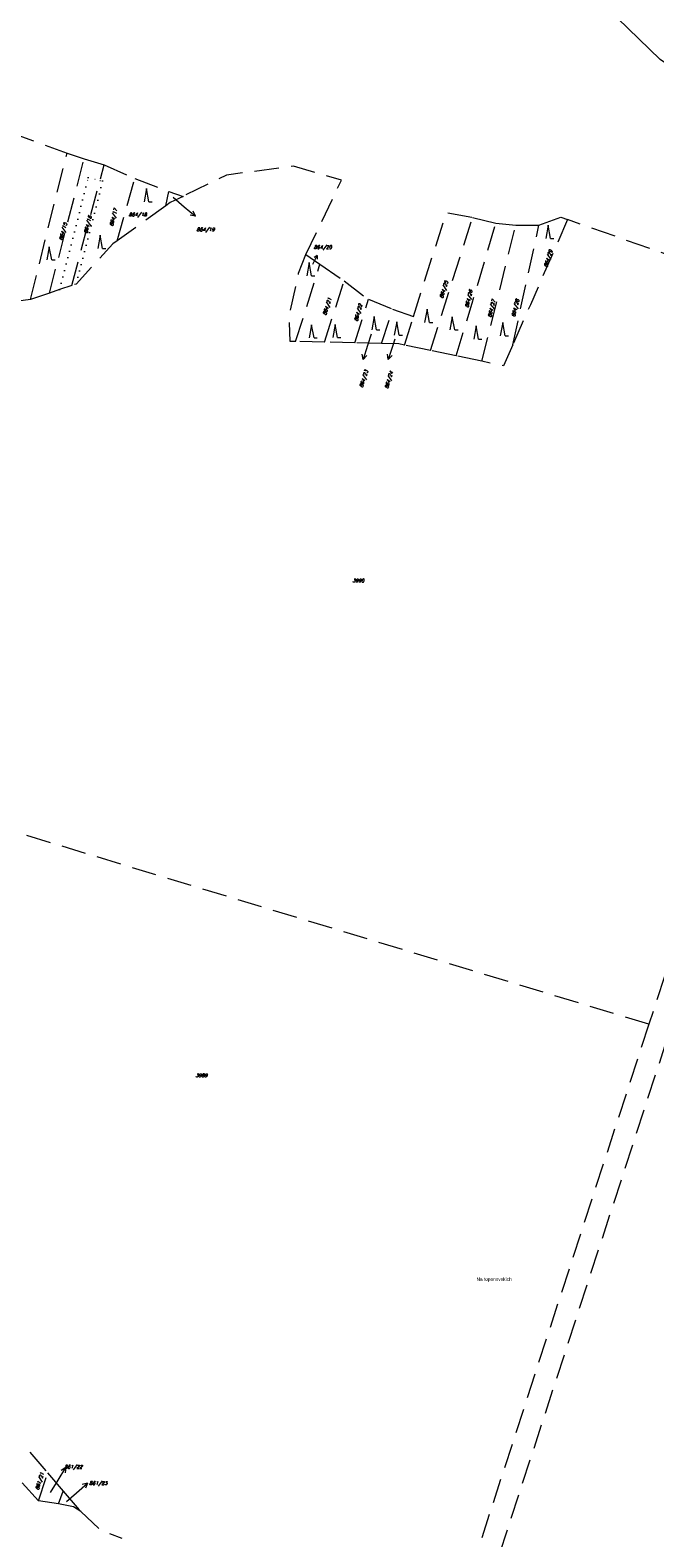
# Model space of a CAD drawing. Header units: metres. Extents: x -626722 to -621116, y -1178216 to -1174550.
# Tile 62 of 86: x -622552 to -622424, y -1177907 to -1177600. Entities that reach past the tile are written whole.
import ezdxf
from ezdxf.enums import TextEntityAlignment as Align

# ---------------------------------------------------------------- set-up
doc = ezdxf.new("R2010")
doc.units = ezdxf.units.M
doc.header["$MEASUREMENT"] = 0
doc.linetypes.add('DASHEDX2', pattern=[1.5, 1, -0.5])
doc.linetypes.add('DOT', pattern=[0.25, 0, -0.25])
for name, color, linetype, lineweight in [('8_kat_KN_Hranice katastrů', 200, 'FENCELINE1', 25), ('8_kat_KN_Hranice parcel', 200, 'DASHEDX2', 25), ('8_kat_KN_PČ popisy', 210, 'Continuous', 0), ('8_kat_KN_Slučkové čáry', 200, 'DOT', 25), ('8_kat_KN_Značky kultur', 7, 'Continuous', 0), ('8_kat_KN_Čísla parcel', 200, 'Continuous', 25)]:
    doc.layers.add(name, color=color, linetype=linetype, lineweight=lineweight)
doc.layers.add('8_kat_KN_Pomístní_názvy', color=210, linetype='Continuous')
doc.styles.add('Style-cs_Working', font='cs_Working.shx')
doc.styles.add('Style-ITALICS', font='ITALICS.shx')
doc.linetypes.add('FENCELINE1', pattern='A,0.25,-0.1,[133,ltypeshp.shx,S=0.1,R=0,X=-0.1,Y=0],-0.1,1', length=1.45)

# ---------------------------------------------------------------- blocks, each defined once
blk = doc.blocks.new('1029_31')
at = {"layer": '8_kat_KN_PČ popisy', "color": 6, "linetype": 'Continuous', "lineweight": 0}
for p, q in [((0, 0), (1.55, 2.57)), ((1.55, 2.57), (0.6, 1.97)), ((1.55, 2.57), (1.46, 1.46))]:
    blk.add_line(p, q, dxfattribs=at)
blk = doc.blocks.new('1029_32')
at = {"layer": '8_kat_KN_PČ popisy', "color": 6, "linetype": 'Continuous', "lineweight": 0}
for p, q in [((0, 0), (2.27, 1.97)), ((2.27, 1.97), (1.18, 1.69)), ((2.27, 1.97), (1.84, 0.93))]:
    blk.add_line(p, q, dxfattribs=at)
blk = doc.blocks.new('1029_34')
at = {"layer": '8_kat_KN_PČ popisy', "color": 6, "linetype": 'Continuous', "lineweight": 0}
for p, q in [((0, 0), (0.88, 1.81)), ((0.88, 1.81), (0.29, 1.35)), ((0.88, 1.81), (0.89, 1.06))]:
    blk.add_line(p, q, dxfattribs=at)
blk = doc.blocks.new('1029_35')
at = {"layer": '8_kat_KN_PČ popisy', "color": 6, "linetype": 'Continuous', "lineweight": 0}
for p, q in [((0, 0), (-0.93, -2.85)), ((-0.93, -2.85), (-1.09, -1.75)), ((-0.93, -2.85), (-0.14, -2.06))]:
    blk.add_line(p, q, dxfattribs=at)
blk = doc.blocks.new('1029_52')
at = {"layer": '8_kat_KN_PČ popisy', "color": 6, "linetype": 'Continuous', "lineweight": 0}
for p, q in [((0, 0), (2.3, -1.93)), ((2.3, -1.93), (1.21, -1.67)), ((2.3, -1.93), (1.85, -0.9))]:
    blk.add_line(p, q, dxfattribs=at)
blk = doc.blocks.new('3.08_1')
at = {"layer": '8_kat_KN_Značky kultur', "color": 7, "linetype": 'Continuous', "lineweight": 13}
for p, q in [((0, 2.68), (-0.5, 0)), ((0.5, 0), (0, 2.68)), ((0.5, 0), (1.17, 0))]:
    blk.add_line(p, q, dxfattribs=at)

msp = doc.modelspace()

# ---------------------------------------------------------------- linework, layer by layer
at = {"layer": '8_kat_KN_Hranice katastrů', "lineweight": 13, "flags": 128}
msp.add_lwpolyline([(-625852.04, -1174626.53), (-626040.35, -1174699.9), (-626044.84, -1174701.65), (-626079.82, -1174732.74), (-626087.17, -1174724.59), (-626094.59, -1174716.36), (-626108.29, -1174725.86), (-626139.6, -1174663), (-626142.76, -1174651.47), (-626147.58, -1174633.84), (-626177.49, -1174657.65), (-626189.84, -1174646.23), (-626197.97, -1174638.7), (-626204.07, -1174633.06), (-626210.75, -1174626.88), (-626221.49, -1174616.94), (-626226.53, -1174612.28), (-626235.01, -1174604.43), (-626243.82, -1174596.28), (-626253.16, -1174587.64), (-626262.1, -1174579.36), (-626263.17, -1174578.37), (-626268.76, -1174573.2), (-626272.87, -1174569.4), (-626280.35, -1174562.48), (-626284.23, -1174558.89), (-626366.4, -1174553.29), (-626375.76, -1174552.65), (-626384.06, -1174552.09), (-626393.5, -1174551.44), (-626402.5, -1174550.83), (-626410.43, -1174550.29), (-626456.76, -1174672.2), (-626471.93, -1174695.74), (-626482.81, -1174713.06), (-626484.56, -1174715.84), (-626487.17, -1174720), (-626488.89, -1174723.62), (-626502.09, -1174751.47), (-626516.03, -1174780.89), (-626528.59, -1174807.4), (-626550.57, -1174812.23), (-626562.79, -1174814.91), (-626576.86, -1174818.14), (-626580.35, -1174818.94), (-626645.6, -1174953.22), (-626653.03, -1174970.15), (-626684.55, -1175037.86), (-626686, -1175040.97), (-626687.55, -1175044.3), (-626631.84, -1175118.59), (-626630.36, -1175120.56), (-626625.88, -1175124.38), (-626622.8, -1175127), (-626620, -1175129.38), (-626609.13, -1175138.65), (-626600.28, -1175161.93), (-626597.68, -1175186.91), (-626579.19, -1175203.5), (-626599.8, -1175222.22), (-626600.81, -1175225.76), (-626601.9, -1175229.61), (-626605.75, -1175243.12), (-626640.34, -1175364.6), (-626651.76, -1175404.73), (-626653.94, -1175412.37), (-626665.96, -1175418.01), (-626676.58, -1175422.98), (-626699.62, -1175445.56), (-626716.99, -1175471.64), (-626721.57, -1175478.51), (-626718.08, -1175490.63), (-626689.37, -1175590.24), (-626688.95, -1175591.71), (-626681.58, -1175617.3), (-626680.38, -1175637.27), (-626679.64, -1175649.67), (-626676.23, -1175706.44), (-626671.98, -1175777.17), (-626668.1, -1175841.75), (-626664.26, -1175877.5), (-626656.46, -1175949.97), (-626693.18, -1175993.2), (-626689.21, -1176029.64), (-626687.52, -1176031.68), (-626686.33, -1176033.12), (-626684.94, -1176034.8), (-626683.79, -1176036.18), (-626614, -1176120.42), (-626602.4, -1176130.73), (-626593.12, -1176137.86), (-626584.96, -1176144.14), (-626547.27, -1176144.38), (-626533.77, -1176144.46), (-626504.81, -1176143.65), (-626406.93, -1176152.31), (-626409.37, -1176159.67), (-626415.14, -1176177.06), (-626421.53, -1176196.31), (-626431.16, -1176225.32), (-626419.99, -1176232.13), (-626407.48, -1176241.56), (-626403.01, -1176244.94), (-626392.15, -1176253.13), (-626383.56, -1176259.6), (-626365.29, -1176273.38), (-626360.83, -1176275.9), (-626330.82, -1176292.85), (-626328.3, -1176294.69), (-626325.4, -1176296.82), (-626321.02, -1176300.02), (-626320.14, -1176301.38), (-626309.08, -1176318.54), (-626303.56, -1176327.1), (-626275.19, -1176343.14), (-626230.13, -1176368.62), (-626220.88, -1176362.84), (-626205.06, -1176368.5), (-626197.34, -1176371.41), (-626193.44, -1176372.88), (-626183.79, -1176376.53), (-626174.84, -1176382.62), (-626170.14, -1176387.02), (-626162.46, -1176394.2), (-626143.33, -1176415.21), (-626136.56, -1176422.64), (-626124.57, -1176443.84), (-626101.66, -1176469.79), (-626095.62, -1176476.63), (-626092.92, -1176473.71), (-626091.09, -1176475.08), (-626067.85, -1176492.43), (-626063.21, -1176495.9), (-626032.24, -1176523.03), (-626014.15, -1176529.78), (-626012.39, -1176529.73), (-625959.45, -1176528.25), (-625951.98, -1176531.09), (-625931.5, -1176538.9), (-625906.21, -1176553.11), (-625904.25, -1176554.21), (-625893.59, -1176557.55), (-625863.9, -1176576.76), (-625847.42, -1176579.14), (-625797.53, -1176586.33), (-625790.2, -1176587.39), (-625782.61, -1176588.48), (-625767.55, -1176590.66), (-625757.66, -1176592.09), (-625749.89, -1176593.21), (-625740.01, -1176594.64), (-625731.85, -1176595.81), (-625724.25, -1176596.91), (-625659.61, -1176606.23), (-625600.82, -1176614.71), (-625580.89, -1176617.58), (-625566.09, -1176619.72), (-625500.04, -1176629.25), (-625441.67, -1176637.67), (-625428.63, -1176639.55), (-625419.79, -1176635.78), (-625390.47, -1176623.27), (-625379.99, -1176631.32), (-625377.22, -1176633.45), (-625374.21, -1176639.52), (-625372.83, -1176641.65), (-625355.33, -1176677.54), (-625334.79, -1176715.1), (-625291.65, -1176758.17), (-625291.16, -1176758.66), (-625296.47, -1176769.25), (-625299.22, -1176774.94), (-625302.88, -1176782.5), (-625305.03, -1176793.68), (-625310.51, -1176822.23), (-625312.64, -1176833.29), (-625314.29, -1176841.87), (-625286.37, -1176852.42), (-625282.23, -1176853.99), (-625278.44, -1176855.42), (-625271.46, -1176858.07), (-625265.75, -1176860.23), (-625257.66, -1176863.28), (-625251.67, -1176865.54), (-625243.64, -1176868.58), (-625239.69, -1176870.07), (-625235.92, -1176871.5), (-625233, -1176872.61), (-625230.97, -1176873.37), (-625228.83, -1176874.18), (-625225.65, -1176875.39), (-625220.76, -1176877.24), (-625213.57, -1176879.95), (-625208.53, -1176881.86), (-625207.5, -1176882.25), (-625203.79, -1176882.99), (-625200.71, -1176883.61), (-625196.76, -1176884.4), (-625194.16, -1176884.91), (-625188.65, -1176886.01), (-625185.69, -1176886.6), (-625181.13, -1176887.52), (-625178.38, -1176888.07), (-625173.33, -1176889.07), (-625169.8, -1176889.78), (-625166.58, -1176890.42), (-625161.66, -1176891.41), (-625157.37, -1176892.26), (-625150.47, -1176893.64), (-625143.76, -1176894.98), (-625140.44, -1176895.65), (-625128.3, -1176894.51), (-625120.25, -1176893.76), (-625112.59, -1176893.04), (-625102.63, -1176892.11), (-625090.44, -1176890.97), (-625063.86, -1176897.07), (-625035.95, -1176903.47), (-625022.31, -1176906.6), (-625009.45, -1176909.55), (-624998.78, -1176912), (-624995.3, -1176912.8), (-625007.88, -1176967.15), (-625008.17, -1176968.39), (-625009.14, -1176972.57), (-624986.76, -1176980.28), (-624913.21, -1176997.19), (-624884.87, -1176999.81), (-624883.16, -1177024.84), (-624861.48, -1177028.76), (-624846.56, -1177030.78), (-624834.36, -1177032.44), (-624809.84, -1177029.18), (-624805.18, -1177026.79), (-624782.47, -1177015.11), (-624767.57, -1177010.58), (-624734.91, -1177007.55), (-624731.97, -1177006.52), (-624717.58, -1177001.48), (-624709.41, -1176998.62), (-624707.93, -1176998.1), (-624705.65, -1177001.63), (-624697.38, -1177014.35), (-624692.91, -1177021.23), (-624654.81, -1177110.04), (-624637.1, -1177114.08), (-624623.6, -1177117.16), (-624609.33, -1177120.42), (-624593.82, -1177123.95), (-624579.56, -1177127.21), (-624568.19, -1177129.8), (-624562.55, -1177131.09), (-624558.15, -1177132.09), (-624531.5, -1177138.17), (-624463.75, -1177155.33), (-624456.48, -1177157.17), (-624450.44, -1177158.7), (-624438.33, -1177161.77), (-624430.47, -1177163.76), (-624417.85, -1177166.96), (-624365.74, -1177180.16), (-624315.56, -1177192.88), (-624293.21, -1177198.54), (-624291.46, -1177198.98), (-624269.71, -1177204.49), (-624219.52, -1177217.21), (-624177.44, -1177227.71), (-624170.59, -1177229.04), (-624164.77, -1177230.17), (-624163.84, -1177230.35), (-624137.63, -1177236.06), (-624135.98, -1177236.43), (-624134.62, -1177236.74), (-624128.76, -1177238.06), (-624126.05, -1177238.67), (-624075.58, -1177277.81), (-624010.92, -1177327.96), (-623980.59, -1177351.48), (-623963.9, -1177364.42), (-623961.95, -1177365.93), (-623960.02, -1177367.43), (-623958.36, -1177368.72), (-623957.21, -1177370.73), (-623956.24, -1177372.43), (-623953.07, -1177377.97), (-623944.01, -1177379.83), (-623941.71, -1177380.3), (-623930.34, -1177382.63), (-623795.45, -1177410.26), (-623737.18, -1177422.2), (-623726.41, -1177424.41), (-623719.17, -1177425.89), (-623704.71, -1177428.85), (-623697.74, -1177430.28), (-623691.6, -1177431.54), (-623685.53, -1177432.78), (-623679.04, -1177434.11), (-623672.5, -1177435.45), (-623665.66, -1177436.85), (-623659.17, -1177438.18), (-623646.49, -1177440.78), (-623640.87, -1177441.93), (-623625.74, -1177445.03), (-623626.14, -1177447.49), (-623626.46, -1177449.46), (-623626.86, -1177451.92), (-623622.56, -1177452.81), (-623615.96, -1177454.18), (-623608.24, -1177455.78), (-623597.23, -1177458.06), (-623571.65, -1177463.35), (-623563.33, -1177465.08), (-623553.82, -1177467.05), (-623537.12, -1177470.5), (-623519.98, -1177474.05), (-623513.98, -1177475.3), (-623460.27, -1177486.42), (-623461.13, -1177491.34), (-623461.71, -1177494.67), (-623465.49, -1177516.45), (-623482.16, -1177612.45), (-623502.72, -1177730.81), (-623503.88, -1177737.5), (-623504.31, -1177740.18), (-623504.62, -1177742.13), (-623505.08, -1177745.05), (-623502.72, -1177745.5), (-623480.65, -1177750.11), (-623468.69, -1177752.61), (-623434.69, -1177759.71), (-623431.3, -1177760.42), (-623411.88, -1177764.48), (-623403.24, -1177766.28), (-623401.25, -1177766.7), (-623399.85, -1177766.95), (-623395.04, -1177767.79), (-623375.45, -1177771.24), (-623371.57, -1177787.88), (-623369.81, -1177795.42), (-623345.41, -1177899.96), (-623331.38, -1177960.09), (-623330.3, -1177964.72), (-623330.16, -1177965.32), (-623330.71, -1177967.86), (-623332.08, -1177974.23), (-623332.26, -1177975.07), (-623332.78, -1177977.46), (-623328.58, -1177978.24), (-623313.3, -1177981.08), (-623287.47, -1177990.63), (-623264.45, -1178002.83), (-623261.29, -1178004.34), (-623253.54, -1178008.05), (-623242.61, -1178013.28), (-623237.92, -1178015.52), (-623150.45, -1178060.72), (-623147.34, -1178062.33), (-623102, -1178085.75), (-622964.39, -1178156.68), (-622922.17, -1178178.6), (-622878.91, -1178194.83), (-622877.34, -1178195.42), (-622828.97, -1178211.5), (-622812.21, -1178214.98), (-622808.58, -1178215.73), (-622807.82, -1178215.61), (-622800.1, -1178214.37), (-622795.23, -1178213.6), (-622785.8, -1178212.09), (-622780.44, -1178209.44), (-622760.13, -1178199.4), (-622723.64, -1178181.35), (-622714.31, -1178176.74), (-622708.27, -1178172.83), (-622705.71, -1178171.18), (-622702.81, -1178169.3), (-622702.1, -1178168.84), (-622677.92, -1178156.68), (-622670.5, -1178153.51), (-622651.49, -1178145.38), (-622643.54, -1178141.98), (-622605.79, -1178132), (-622576.29, -1178124.2), (-622492.96, -1178103.84), (-622482.49, -1178101.28), (-622477.67, -1178100.1), (-622469.7, -1178098.15), (-622457.02, -1178095.06), (-622449.88, -1178093.31), (-622443.45, -1178091.74), (-622433.61, -1178089.33), (-622431.06, -1178088.71), (-622423.14, -1178086.72), (-622412.11, -1178083.94), (-622405.93, -1178082.38), (-622400.06, -1178080.91), (-622395.05, -1178079.64), (-622391.18, -1178078.67), (-622356.2, -1178069.86), (-622351.1, -1178068.58), (-622340.21, -1178065.84), (-622334.46, -1178064.39), (-622329.5, -1178063.14), (-622318.7, -1178060.42), (-622308.12, -1178057.76), (-622297.43, -1178055.06), (-622287.34, -1178052.52), (-622279.56, -1178050.56), (-622235.46, -1178039.46), (-622232.64, -1178038.76), (-622199.97, -1178030.63), (-622087.18, -1178002.56), (-622085.85, -1178002.23), (-622081.88, -1178001.34), (-622080.97, -1177998.22), (-622078.95, -1177991.33), (-622078.18, -1177988.69), (-622074.87, -1177975.28), (-622073.81, -1177970.98), (-622059.95, -1177914.89), (-622055.85, -1177875.6), (-622054.42, -1177858.33), (-622038.55, -1177798.48), (-622036.99, -1177789.81), (-622068.8, -1177779.38), (-622087.72, -1177773.17), (-622109.7, -1177760.45), (-622118.17, -1177755.55), (-622120.26, -1177752.94), (-622152.52, -1177712.6), (-622181.7, -1177693.4), (-622264.99, -1177665.15), (-622291.95, -1177659), (-622360.46, -1177643.93), (-622367.2, -1177642.45), (-622378.61, -1177636.84), (-622423.28, -1177605.81), (-622461.58, -1177568.64), (-622484.26, -1177552.66), (-622597.41, -1177527.71), (-622635.3, -1177509), (-622658.05, -1177502.91), (-622725.11, -1177494.82), (-622731.43, -1177491.33), (-622738.6, -1177487.37), (-622741.35, -1177485.85), (-622747.51, -1177487.23), (-622781.03, -1177494.72), (-622781.56, -1177493.2), (-622782.07, -1177491.71), (-622783.44, -1177487.73), (-622784.4, -1177484.95), (-622786.68, -1177477.63), (-622768.07, -1177471.87), (-622726.08, -1177458.86), (-622708.4, -1177453.39), (-622702.77, -1177451.64), (-622684.6, -1177446.02), (-622568.57, -1177410.08), (-622555.54, -1177406.23), (-622562.78, -1177372.51), (-622566.79, -1177361.45), (-622570.17, -1177352.12), (-622575.79, -1177336.61), (-622578.15, -1177330.14), (-622579.7, -1177325.87), (-622592.9, -1177289.64), (-622595.15, -1177283.48), (-622599.08, -1177272.69), (-622598.15, -1177272.02), (-622596.62, -1177270.91), (-622590.17, -1177266.25), (-622587.06, -1177264.01), (-622567.07, -1177274.84), (-622530.66, -1177265.46), (-622512.42, -1177244.02), (-622499.95, -1177220.44), (-622498.04, -1177199.81), (-622497.43, -1177193.25), (-622513.53, -1177163.74), (-622536.86, -1177114.27), (-622538.02, -1177097.04), (-622544.27, -1177004.46), (-622545.01, -1176993.53), (-622545.28, -1176989.54), (-622525.81, -1176919.76), (-622519.47, -1176904.57), (-622516.52, -1176895.56), (-622512.57, -1176883.51), (-622497.26, -1176836.75), (-622496.44, -1176835.36), (-622470.35, -1176791.24), (-622470.21, -1176791), (-622467.4, -1176786.25), (-622434.65, -1176761.78), (-622430.98, -1176756.2), (-622417.74, -1176736.1), (-622397.39, -1176663.53), (-622375.31, -1176618.82), (-622351.21, -1176606.81), (-622331.55, -1176584.66), (-622297.25, -1176515.77), (-622247.39, -1176461.84), (-622221.21, -1176441.78), (-622198.71, -1176431.48), (-622182.15, -1176419.39), (-622160.36, -1176419.51), (-622158.27, -1176422.4), (-622156.31, -1176425.09), (-622155.37, -1176426.4), (-622146.92, -1176438.05), (-622136.86, -1176442.9), (-622125.45, -1176444.04), (-622118.72, -1176444.71), (-622111.76, -1176445.4), (-622111.04, -1176445.47), (-622097.72, -1176446.8), (-622062.24, -1176442.63), (-622025.22, -1176458.05), (-622020.19, -1176461.21), (-622012.4, -1176466.11), (-622001.09, -1176475.06), (-621971.85, -1176491.46), (-621963.89, -1176495.93), (-621961.96, -1176497.01), (-621962.13, -1176493.44), (-621962.85, -1176477.76), (-621969.83, -1176473.02), (-621972.32, -1176471.33), (-621972.38, -1176471.28), (-621977.22, -1176468), (-621984.53, -1176463.03), (-621989.76, -1176459.47), (-622003.38, -1176443.22), (-622023.55, -1176435.19), (-622030.74, -1176432.32), (-622048.78, -1176426.57), (-622102.82, -1176409.35), (-622132.66, -1176383.61), (-622141.78, -1176379.09), (-622162.3, -1176368.94), (-622182.81, -1176358.78), (-622203.33, -1176348.62), (-622215.84, -1176342.43), (-622217.61, -1176341.55), (-622237.69, -1176347.6), (-622252.54, -1176347.82), (-622264.51, -1176347.99), (-622271.49, -1176348.1), (-622278.66, -1176348.2), (-622303.55, -1176348.57), (-622307.74, -1176348.24), (-622313.05, -1176347.82), (-622509.65, -1176332.31), (-622522.44, -1176331.3), (-622523.47, -1176328.33), (-622525.73, -1176321.86), (-622526.91, -1176318.45), (-622529.58, -1176310.79), (-622538.84, -1176284.24), (-622573.66, -1176272.8), (-622575.07, -1176272.35), (-622602.72, -1176263.46), (-622652.9, -1176250.88), (-622661.13, -1176248.81), (-622667.67, -1176247.17), (-622668.41, -1176247.08), (-622670.8, -1176246.78), (-622673.67, -1176246.42), (-622674.5, -1176246.32), (-622692.64, -1176244.07), (-622696.28, -1176243.62), (-622700.57, -1176243.09), (-622707.85, -1176242.18), (-622716.13, -1176241.16), (-622723.9, -1176240.2), (-622731.95, -1176239.2), (-622732.34, -1176239.15), (-622739.58, -1176238.25), (-622746.64, -1176237.37), (-622749.55, -1176237.01), (-622733.65, -1176154.44), (-622700.54, -1175982.48), (-622700.36, -1175981.54), (-622699.67, -1175977.97), (-622698.92, -1175974.04), (-622698.34, -1175971.01), (-622687.88, -1175916.7), (-622660.91, -1175766.94), (-622654.83, -1175733.2), (-622640.45, -1175684.53), (-622638.82, -1175679.04), (-622638.47, -1175677.86), (-622636.01, -1175669.51), (-622640.99, -1175669.14), (-622659.28, -1175667.79), (-622679.29, -1175649.45), (-622710.67, -1175613.63), (-622736.93, -1175603.53), (-622780.89, -1175586.63), (-622817.66, -1175573.34), (-622850.41, -1175560.14), (-622858.52, -1175556.87), (-622865.8, -1175554.67), (-622894.55, -1175546.01), (-622923.33, -1175540.13), (-622924.99, -1175540.08), (-622938.18, -1175539.71), (-622986.92, -1175538.35), (-622996.3, -1175545.8), (-623004.02, -1175547.35), (-623009.54, -1175543.61), (-623024.77, -1175537.84), (-623039.52, -1175532.26), (-623088.53, -1175522.77), (-623098.46, -1175520.85), (-623183.64, -1175504.36), (-623188.06, -1175503.5), (-623213.91, -1175498.5), (-623314.42, -1175479.04), (-623334.39, -1175475.17), (-623358.28, -1175470.55), (-623367.67, -1175468.73), (-623403.57, -1175461.78), (-623407.64, -1175460.99), (-623451.72, -1175452.45), (-623471.52, -1175448.62), (-623476.63, -1175447.63), (-623503.08, -1175442.51), (-623545.94, -1175434.21), (-623571.62, -1175429.24), (-623574.73, -1175428.64), (-623582.71, -1175427.09), (-623584.32, -1175426.78), (-623593.92, -1175424.92), (-623598.69, -1175424), (-623621.54, -1175416.62), (-623641.26, -1175410.25), (-623645.3, -1175407.72), (-623651.85, -1175403.62), (-623661.11, -1175401.57), (-623677.99, -1175395.49), (-623716.17, -1175381.75), (-623821.31, -1175343.9), (-623822.78, -1175343.37), (-623826.37, -1175352.23), (-623838.09, -1175381.12), (-623839.41, -1175384.36), (-623842.48, -1175391.94), (-623844.76, -1175397.56), (-623848.71, -1175395.95), (-623853.6, -1175393.95), (-623864.51, -1175389.49), (-623877.04, -1175384.37), (-623899.48, -1175375.2), (-623913.17, -1175369.61), (-623921.39, -1175366.25), (-623931.98, -1175361.92), (-623943.52, -1175357.2), (-623947.18, -1175355.71), (-623952.99, -1175353.34), (-623965.84, -1175349.08), (-623972.42, -1175346.9), (-623984.43, -1175342.92), (-623992.28, -1175340.32), (-624017.35, -1175332.01), (-624032.51, -1175326.98), (-624046.92, -1175322.21), (-624061.99, -1175317.21), (-624073.47, -1175313.41), (-624076.66, -1175312.35), (-624087.61, -1175308.71), (-624091.33, -1175307.48), (-624101.34, -1175304.17), (-624106.82, -1175302.35), (-624113.5, -1175301.17), (-624118.24, -1175300.33), (-624129.53, -1175298.33), (-624133.89, -1175297.56), (-624151.02, -1175294.53), (-624151.52, -1175294.44), (-624172.03, -1175290.81), (-624186.19, -1175288.3), (-624187.09, -1175288), (-624194.53, -1175285.47), (-624198.59, -1175284.09), (-624205.73, -1175281.67), (-624212.31, -1175279.43), (-624227.17, -1175274.38), (-624238.4, -1175270.57), (-624259.44, -1175263.43), (-624275.87, -1175257.85), (-624299.08, -1175249.97), (-624301.46, -1175249.16), (-624313.52, -1175245.81), (-624342.41, -1175237.79), (-624359.84, -1175232.95), (-624361.68, -1175232.44), (-624394.55, -1175223.32), (-624398.65, -1175222.18), (-624421.01, -1175215.97), (-624483.58, -1175191.07), (-624513.75, -1175179.07), (-624530.67, -1175171), (-624538.61, -1175167.21), (-624555.74, -1175162.8), (-624591.3, -1175152.22), (-624616.6, -1175146.76), (-624669.36, -1175122.42), (-624675.53, -1175119.79), (-624681, -1175117.47), (-624701.37, -1175108.8), (-624727.01, -1175103.3), (-624746.71, -1175099.08), (-624769.57, -1175100.35), (-624771.98, -1175100.01), (-624795.35, -1175096.73), (-624805.39, -1175095.32), (-624823.86, -1175088.76), (-624829.6, -1175083.81), (-624841.52, -1175073.52), (-624857.12, -1175057.81), (-624863.3, -1175051.59), (-624869.83, -1175045.01), (-624876.29, -1175040.67), (-624892.64, -1175029.67), (-624937.61, -1174997.86), (-624939.04, -1175000.11), (-624941.81, -1175004.46), (-624944.6, -1175008.85), (-624963.63, -1175006.96), (-625019.59, -1175001.41), (-625073.91, -1174996.02), (-625074.39, -1174997.67), (-625096.23, -1175073.28), (-625183.77, -1175056.93), (-625265.34, -1175036.6), (-625288.39, -1175030.85), (-625293.16, -1175029.66), (-625299.12, -1175028.18), (-625337.06, -1175018.72), (-625388.84, -1175005.82), (-625464.8, -1174986.89), (-625495.36, -1174979.27), (-625512.53, -1174974.99), (-625543.08, -1174967.38), (-625574.39, -1174959.57), (-625576.76, -1174958.98), (-625579.4, -1174958.32), (-625579.67, -1174958.25), (-625587.62, -1174953.77), (-625615.29, -1174938.17), (-625639.27, -1174924.66), (-625651.18, -1174917.94), (-625659.41, -1174913.3), (-625667.61, -1174908.68), (-625687.09, -1174897.7), (-625697.09, -1174892.07), (-625701.5, -1174889.58), (-625704.92, -1174885.17), (-625711.81, -1174876.29), (-625717.7, -1174868.69), (-625719.42, -1174866.48), (-625721.06, -1174864.36), (-625724.39, -1174860.06), (-625726.69, -1174857.09), (-625729.25, -1174853.8), (-625730.41, -1174852.3), (-625731.76, -1174848.68), (-625734.18, -1174842.18), (-625737.88, -1174832.26), (-625738.58, -1174830.37), (-625740.44, -1174825.37), (-625742.03, -1174821.11), (-625747.34, -1174806.85), (-625757.52, -1174779.52), (-625765.58, -1174757.89), (-625771.8, -1174741.18), (-625780.24, -1174729.34), (-625789.62, -1174716.2), (-625798.16, -1174704.22), (-625803.67, -1174696.5), (-625809.22, -1174688.71), (-625810.19, -1174687.35), (-625811.75, -1174685.5), (-625813.79, -1174683.1), (-625814.16, -1174682.55), (-625828.4, -1174661.5), (-625830.3, -1174658.68), (-625833.25, -1174654.32), (-625833.44, -1174654.04), (-625841.42, -1174642.24), (-625842.46, -1174640.7), (-625852.04, -1174626.53)], close=True, dxfattribs=at)
at = {"layer": '8_kat_KN_Hranice parcel', "lineweight": 13, "ltscale": 5}
for p, q in [((-622555.77, -1177620.69), (-622544.23, -1177624.9)), ((-622551.71, -1177654.68), (-622544.23, -1177624.9)), ((-622544.23, -1177624.9), (-622540.75, -1177626.05)), ((-622547.82, -1177653.38), (-622540.75, -1177626.05)), ((-622540.75, -1177626.05), (-622536.67, -1177627.25)), ((-622536.67, -1177627.25), (-622530.44, -1177630.03)), ((-622534.01, -1177642.74), (-622530.44, -1177630.03)), ((-622530.44, -1177630.03), (-622523.46, -1177632.67)), ((-622524.12, -1177635.64), (-622523.46, -1177632.67)), ((-622523.46, -1177632.67), (-622520.59, -1177633.7)), ((-622524.12, -1177635.64), (-622534.01, -1177642.74)), ((-622470.16, -1177665.1), (-622461.54, -1177637.97)), ((-622461.54, -1177637.97), (-622456.82, -1177639.17)), ((-622459.64, -1177667.29), (-622452.74, -1177639.56)), ((-622456.82, -1177639.17), (-622452.74, -1177639.56)), ((-622453.35, -1177663.91), (-622448.02, -1177639.56)), ((-622452.74, -1177639.56), (-622448.02, -1177639.56)), ((-622448.02, -1177639.56), (-622443.57, -1177637.95)), ((-622443.57, -1177637.95), (-622442.19, -1177638.43)), ((-622495.54, -1177645.55), (-622492.67, -1177647.51)), ((-622497.62, -1177663.25), (-622492.67, -1177647.51)), ((-622492.67, -1177647.51), (-622487.73, -1177650.89)), ((-622491.76, -1177663.38), (-622487.73, -1177650.89)), ((-622487.73, -1177650.89), (-622482.79, -1177654.66)), ((-622551.71, -1177654.68), (-622566.03, -1177656.79)), ((-622547.82, -1177653.38), (-622551.71, -1177654.68)), ((-622485.57, -1177663.52), (-622482.79, -1177654.66)), ((-622482.79, -1177654.66), (-622477.85, -1177656.65)), ((-622480.15, -1177663.63), (-622477.85, -1177656.65)), ((-622477.85, -1177656.65), (-622473.59, -1177658.13)), ((-622475.46, -1177664), (-622473.59, -1177658.13)), ((-622491.76, -1177663.38), (-622497.62, -1177663.25)), ((-622485.57, -1177663.52), (-622491.76, -1177663.38)), ((-622480.15, -1177663.63), (-622485.57, -1177663.52)), ((-622470.16, -1177665.1), (-622475.46, -1177664)), ((-622464.89, -1177666.2), (-622470.16, -1177665.1)), ((-622459.64, -1177667.29), (-622464.89, -1177666.2)), ((-622425.61, -1177802.32), (-622605.91, -1177747.7)), ((-622422.43, -1177792.57), (-622425.61, -1177802.32)), ((-622425.61, -1177802.32), (-622468.3, -1177933.32)), ((-622551.82, -1177889.51), (-622548.22, -1177893.7)), ((-622550.04, -1177899.42), (-622548.22, -1177893.7)), ((-622548.22, -1177893.7), (-622545.04, -1177897.41)), ((-622550.04, -1177899.42), (-622553.47, -1177895.64)), ((-622545.96, -1177900.01), (-622545.04, -1177897.41)), ((-622545.04, -1177897.41), (-622541.45, -1177901.6)), ((-622545.96, -1177900.01), (-622550.04, -1177899.42))]:
    msp.add_line(p, q, dxfattribs=at)
at = {"layer": '8_kat_KN_Hranice parcel', "lineweight": 13, "ltscale": 5, "flags": 128}
for points in [[(-622543.28, -1177651.86), (-622537.52, -1177630.43), (-622536.67, -1177627.25)], [(-622495.54, -1177645.55), (-622488.27, -1177630.38), (-622498.07, -1177627.57), (-622511.71, -1177629.35), (-622520.59, -1177633.7)], [(-622520.59, -1177633.7), (-622523.19, -1177634.97), (-622524.12, -1177635.64)], [(-622473.59, -1177658.13), (-622466.91, -1177636.98), (-622461.54, -1177637.97)], [(-622464.89, -1177666.2), (-622461.63, -1177655.43), (-622456.82, -1177639.17)], [(-622442.19, -1177638.43), (-622449.77, -1177655.75), (-622453.35, -1177663.91)], [(-622389.47, -1177654.84), (-622410.62, -1177649.51), (-622442.19, -1177638.43)], [(-622534.01, -1177642.74), (-622534.9, -1177643.38), (-622542.38, -1177651.56), (-622543.28, -1177651.86)], [(-622497.62, -1177663.25), (-622498.76, -1177663.23), (-622498.92, -1177657.94), (-622497.02, -1177649.35), (-622495.54, -1177645.55)], [(-622543.28, -1177651.86), (-622545.76, -1177652.69), (-622547.82, -1177653.38)], [(-622475.46, -1177664), (-622476.56, -1177663.71), (-622480.15, -1177663.63)], [(-622453.35, -1177663.91), (-622455.23, -1177668.21), (-622459.64, -1177667.29)], [(-622460.64, -1177924.35), (-622420.94, -1177802.51), (-622415.13, -1177799.44), (-622341.77, -1177821.33), (-622326.87, -1177826.02)], [(-622541.45, -1177901.6), (-622542.95, -1177900.61), (-622545.96, -1177900.01)], [(-622541.45, -1177901.6), (-622537.37, -1177905.38), (-622533.08, -1177906.97)]]:
    msp.add_lwpolyline(points, dxfattribs=at)
at = {"layer": '8_kat_KN_PČ popisy', "lineweight": 0}
for p, q in [((-622522.63, -1177633.88), (-622520.35, -1177635.82)), ((-622482.2, -1177661.74), (-622482.95, -1177664.06)), ((-622477.39, -1177662.76), (-622477.83, -1177664.07)), ((-622547.59, -1177897.67), (-622546.06, -1177895.17)), ((-622544.35, -1177899.54), (-622542.32, -1177897.77))]:
    msp.add_line(p, q, dxfattribs=at)
at = {"layer": '8_kat_KN_Slučkové čáry', "lineweight": 0, "ltscale": 5}
for p, q in [((-622545.76, -1177652.69), (-622539.9, -1177629.88)), ((-622536.98, -1177630.56), (-622542.38, -1177651.56)), ((-622539.9, -1177629.88), (-622537.52, -1177630.43)), ((-622537.52, -1177630.43), (-622536.98, -1177630.56))]:
    msp.add_line(p, q, dxfattribs=at)

# ---------------------------------------------------------------- block references
at = {"layer": '8_kat_KN_PČ popisy', "lineweight": 0}
for name, p in [('1029_52', (-622520.35, -1177635.82)), ('1029_34', (-622494.11, -1177647.52)), ('1029_35', (-622482.95, -1177664.06)), ('1029_35', (-622477.83, -1177664.07)), ('1029_31', (-622546.06, -1177895.17)), ('1029_32', (-622542.32, -1177897.77))]:
    msp.add_blockref(name, p, dxfattribs=at)
at = {"layer": '8_kat_KN_Značky kultur', "lineweight": 13}
for p in [(-622528.04, -1177634.78), (-622446.13, -1177642.27), (-622537.49, -1177644.29), (-622547.85, -1177646.64), (-622494.86, -1177649.87), (-622481.61, -1177660.85), (-622470.82, -1177659.36), (-622465.68, -1177660.89), (-622494.38, -1177662.51), (-622489.56, -1177662.46), (-622477.02, -1177661.96), (-622460.81, -1177662.76), (-622455.39, -1177662.08)]:
    msp.add_blockref('3.08_1', p, dxfattribs=at)

# ---------------------------------------------------------------- texts
at = {"layer": '8_kat_KN_Pomístní_názvy', "lineweight": 0, "style": 'Style-cs_Working'}
msp.add_text('Na topanovskìch', height=0.7, dxfattribs=at).set_placement((-622460.75, -1177854.589))
at = {"layer": '8_kat_KN_Čísla parcel', "lineweight": 0, "style": 'Style-ITALICS'}
for s, rotation, p in [('864/17', 75, (-622534.908, -1177639.809)), ('864/15', 75, (-622545.178, -1177642.699)), ('864/16', 75, (-622540.145, -1177641.294)), ('864/25', 72, (-622467.651, -1177654.492)), ('864/21', 72, (-622491.446, -1177657.951)), ('864/26', 76, (-622462.435, -1177656.405)), ('864/27', 76, (-622457.765, -1177658.385)), ('864/28', 76, (-622452.935, -1177658.275)), ('861/21', 72, (-622550.056, -1177897.221))]:
    msp.add_text(s, height=0.7, rotation=rotation, dxfattribs=at).set_placement(p)
for s, p in [('864/18', (-622531.65, -1177637.75)), ('864/20', (-622493.91, -1177644.39)), ('3990', (-622486.05, -1177712.3)), ('3989', (-622518.04, -1177813.09))]:
    msp.add_text(s, height=0.7, dxfattribs=at).set_placement(p)
for s, p in [('864/19', (-622515.984, -1177640.79)), ('861/22', (-622542.937, -1177892.82)), ('861/23', (-622537.873, -1177896.15))]:
    msp.add_text(s, height=0.7, dxfattribs=at).set_placement(p, align=Align.CENTER)
for s, rotation, p in [('864/29', 72, (-622445.798, -1177646.45)), ('864/22', 74, (-622484.53, -1177657.441)), ('864/23', 72, (-622483.411, -1177670.957)), ('864/24', 73, (-622478.278, -1177671.171))]:
    msp.add_text(s, height=0.7, rotation=rotation, dxfattribs=at).set_placement(p, align=Align.CENTER)

doc.saveas('drawing.dxf')
